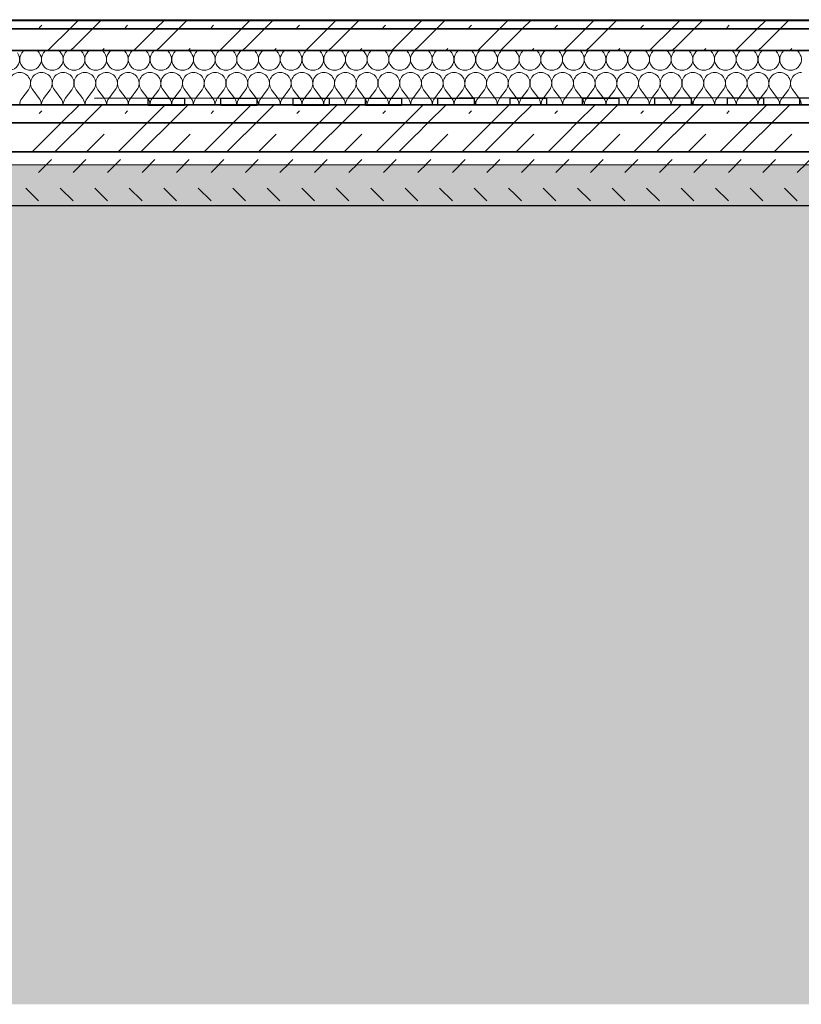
# Model space of a CAD drawing. Header units: millimetres. Extents: x -164296 to 75635, y 29674 to 91116.
# Tile 8 of 20: x -156660 to -154500, y 29674 to 32396. Entities that reach past the tile are written whole.
import ezdxf

# ---------------------------------------------------------------- set-up
doc = ezdxf.new("R2010")
doc.units = ezdxf.units.MM
doc.header["$MEASUREMENT"] = 0
doc.linetypes.add('Wipeout_Contour', pattern=[1000, 0, -1000])
for name, color, linetype in [('Konstrukce - nosné', 7, 'Continuous'), ('Nové_Konstrukce - krov', 7, 'Continuous'), ('Nové_Výplně – Řezové', 7, 'Continuous'), ('Výplně – Řezové', 7, 'Continuous')]:
    doc.layers.add(name, color=color, linetype=linetype)

# ---------------------------------------------------------------- blocks, each defined once
blk = doc.blocks.new('*X10')
at = {"layer": 'Nové_Výplně – Řezové', "color": 21, "linetype": 'Continuous', "lineweight": 20, "true_color": 0xffaaaa}
for p, q in [((-156576.4, 32316.4), (-156521.9, 32370.9)), ((-156513.1, 32316.4), (-156458.7, 32370.9)), ((-156338.9, 32316.4), (-156284.4, 32370.9)), ((-156275.6, 32316.4), (-156221.2, 32370.9)), ((-156101.4, 32316.4), (-156046.9, 32370.9)), ((-156038.1, 32316.4), (-155983.7, 32370.9)), ((-155863.9, 32316.4), (-155809.4, 32370.9)), ((-155800.6, 32316.4), (-155746.2, 32370.9)), ((-155626.4, 32316.4), (-155571.9, 32370.9)), ((-155563.1, 32316.4), (-155508.7, 32370.9)), ((-155388.9, 32316.4), (-155334.4, 32370.9)), ((-155325.6, 32316.4), (-155271.2, 32370.9)), ((-155151.4, 32316.4), (-155096.9, 32370.9)), ((-155088.1, 32316.4), (-155033.7, 32370.9)), ((-154913.9, 32316.4), (-154859.4, 32370.9)), ((-154850.6, 32316.4), (-154796.2, 32370.9)), ((-154676.4, 32316.4), (-154621.9, 32370.9)), ((-154613.1, 32316.4), (-154558.7, 32370.9)), ((-156581.9, 32310.9), (-156576.4, 32316.4)), ((-156519.4, 32310.9), (-156513.9, 32316.4)), ((-156432.3, 32310.9), (-156426.8, 32316.4)), ((-156344.4, 32310.9), (-156338.9, 32316.4)), ((-156281.9, 32310.9), (-156276.4, 32316.4)), ((-156194.8, 32310.9), (-156189.3, 32316.4)), ((-156106.9, 32310.9), (-156101.4, 32316.4)), ((-156044.4, 32310.9), (-156038.9, 32316.4)), ((-155957.3, 32310.9), (-155951.8, 32316.4)), ((-155869.4, 32310.9), (-155863.9, 32316.4)), ((-155806.9, 32310.9), (-155801.4, 32316.4)), ((-155719.8, 32310.9), (-155714.3, 32316.4)), ((-155631.9, 32310.9), (-155626.4, 32316.4)), ((-155569.4, 32310.9), (-155563.9, 32316.4)), ((-155482.3, 32310.9), (-155476.8, 32316.4)), ((-155394.4, 32310.9), (-155388.9, 32316.4)), ((-155331.9, 32310.9), (-155326.4, 32316.4)), ((-155244.8, 32310.9), (-155239.3, 32316.4)), ((-155156.9, 32310.9), (-155151.4, 32316.4)), ((-155094.4, 32310.9), (-155088.9, 32316.4)), ((-155007.3, 32310.9), (-155001.8, 32316.4)), ((-154919.4, 32310.9), (-154913.9, 32316.4)), ((-154856.9, 32310.9), (-154851.4, 32316.4)), ((-154769.8, 32310.9), (-154764.3, 32316.4)), ((-154681.9, 32310.9), (-154676.4, 32316.4)), ((-154619.4, 32310.9), (-154613.9, 32316.4)), ((-154532.3, 32310.9), (-154526.8, 32316.4))]:
    blk.add_line(p, q, dxfattribs=at)
blk = doc.blocks.new('výplň_4_1', base_point=(0, 0))
at = {"layer": 'Nové_Výplně – Řezové', "color": 1, "linetype": 'Continuous', "lineweight": 25, "flags": 128}
blk.add_lwpolyline([(-159100.4, 32310.9), (-159100.4, 32370.9), (-152311.2, 32370.9), (-152311.2, 32310.9)], close=True, dxfattribs=at)
at = {"layer": 'Nové_Výplně – Řezové', "color": 21, "linetype": 'Continuous', "lineweight": 20, "true_color": 0xffaaaa}
blk.add_blockref('*X10', (0, 0), dxfattribs=at)
blk = doc.blocks.new('*X12')
at = {"layer": 'Nové_Výplně – Řezové', "color": 21, "linetype": 'Continuous', "lineweight": 20, "true_color": 0xffaaaa}
for p, q in [((-156654, 32304), (-156648.8, 32310.9)), ((-156606, 32304), (-156611.2, 32310.9)), ((-156594, 32304), (-156588.8, 32310.9)), ((-156546, 32304), (-156551.2, 32310.9)), ((-156534, 32304), (-156528.8, 32310.9)), ((-156486, 32304), (-156491.2, 32310.9)), ((-156474, 32304), (-156468.8, 32310.9)), ((-156426, 32304), (-156431.2, 32310.9)), ((-156414, 32304), (-156408.8, 32310.9)), ((-156366, 32304), (-156371.2, 32310.9)), ((-156354, 32304), (-156348.8, 32310.9)), ((-156306, 32304), (-156311.2, 32310.9)), ((-156294, 32304), (-156288.8, 32310.9)), ((-156246, 32304), (-156251.2, 32310.9)), ((-156234, 32304), (-156228.8, 32310.9)), ((-156186, 32304), (-156191.2, 32310.9)), ((-156174, 32304), (-156168.8, 32310.9)), ((-156126, 32304), (-156131.2, 32310.9)), ((-156114, 32304), (-156108.8, 32310.9)), ((-156066, 32304), (-156071.2, 32310.9)), ((-156054, 32304), (-156048.8, 32310.9)), ((-156006, 32304), (-156011.2, 32310.9)), ((-155994, 32304), (-155988.8, 32310.9)), ((-155946, 32304), (-155951.2, 32310.9)), ((-155934, 32304), (-155928.8, 32310.9)), ((-155886, 32304), (-155891.2, 32310.9)), ((-155874, 32304), (-155868.8, 32310.9)), ((-155826, 32304), (-155831.2, 32310.9)), ((-155814, 32304), (-155808.8, 32310.9)), ((-155766, 32304), (-155771.2, 32310.9)), ((-155754, 32304), (-155748.8, 32310.9)), ((-155706, 32304), (-155711.2, 32310.9)), ((-155694, 32304), (-155688.8, 32310.9)), ((-155646, 32304), (-155651.2, 32310.9)), ((-155634, 32304), (-155628.8, 32310.9)), ((-155586, 32304), (-155591.2, 32310.9)), ((-155574, 32304), (-155568.8, 32310.9)), ((-155526, 32304), (-155531.2, 32310.9)), ((-155514, 32304), (-155508.8, 32310.9)), ((-155466, 32304), (-155471.2, 32310.9)), ((-155454, 32304), (-155448.8, 32310.9)), ((-155406, 32304), (-155411.2, 32310.9)), ((-155394, 32304), (-155388.8, 32310.9)), ((-155346, 32304), (-155351.2, 32310.9)), ((-155334, 32304), (-155328.8, 32310.9)), ((-155286, 32304), (-155291.2, 32310.9)), ((-155274, 32304), (-155268.8, 32310.9)), ((-155226, 32304), (-155231.2, 32310.9)), ((-155214, 32304), (-155208.8, 32310.9)), ((-155166, 32304), (-155171.2, 32310.9)), ((-155154, 32304), (-155148.8, 32310.9)), ((-155106, 32304), (-155111.2, 32310.9)), ((-155094, 32304), (-155088.8, 32310.9)), ((-155046, 32304), (-155051.2, 32310.9)), ((-155034, 32304), (-155028.8, 32310.9)), ((-154986, 32304), (-154991.2, 32310.9)), ((-154974, 32304), (-154968.8, 32310.9)), ((-154926, 32304), (-154931.2, 32310.9)), ((-154914, 32304), (-154908.8, 32310.9)), ((-154866, 32304), (-154871.2, 32310.9)), ((-154854, 32304), (-154848.8, 32310.9)), ((-154806, 32304), (-154811.2, 32310.9)), ((-154794, 32304), (-154788.8, 32310.9)), ((-154746, 32304), (-154751.2, 32310.9)), ((-154734, 32304), (-154728.8, 32310.9)), ((-154686, 32304), (-154691.2, 32310.9)), ((-154674, 32304), (-154668.8, 32310.9)), ((-154626, 32304), (-154631.2, 32310.9)), ((-154614, 32304), (-154608.8, 32310.9)), ((-154566, 32304), (-154571.2, 32310.9)), ((-154554, 32304), (-154548.8, 32310.9)), ((-154506, 32304), (-154511.2, 32310.9)), ((-156654, 32178), (-156636, 32202)), ((-156606, 32178), (-156624, 32202)), ((-156594, 32178), (-156576, 32202)), ((-156546, 32178), (-156564, 32202)), ((-156534, 32178), (-156516, 32202)), ((-156486, 32178), (-156504, 32202)), ((-156474, 32178), (-156456, 32202)), ((-156426, 32178), (-156444, 32202)), ((-156414, 32178), (-156396, 32202)), ((-156366, 32178), (-156384, 32202)), ((-156354, 32178), (-156336, 32202)), ((-156306, 32178), (-156324, 32202)), ((-156294, 32178), (-156276, 32202)), ((-156246, 32178), (-156264, 32202)), ((-156234, 32178), (-156216, 32202)), ((-156186, 32178), (-156204, 32202)), ((-156174, 32178), (-156156, 32202)), ((-156126, 32178), (-156144, 32202)), ((-156114, 32178), (-156096, 32202)), ((-156066, 32178), (-156084, 32202)), ((-156054, 32178), (-156036, 32202)), ((-156006, 32178), (-156024, 32202)), ((-155994, 32178), (-155976, 32202)), ((-155946, 32178), (-155964, 32202)), ((-155934, 32178), (-155916, 32202)), ((-155886, 32178), (-155904, 32202)), ((-155874, 32178), (-155856, 32202)), ((-155826, 32178), (-155844, 32202)), ((-155814, 32178), (-155796, 32202)), ((-155766, 32178), (-155784, 32202)), ((-155754, 32178), (-155736, 32202)), ((-155706, 32178), (-155724, 32202)), ((-155694, 32178), (-155676, 32202)), ((-155646, 32178), (-155664, 32202)), ((-155634, 32178), (-155616, 32202)), ((-155586, 32178), (-155604, 32202)), ((-155574, 32178), (-155556, 32202)), ((-155526, 32178), (-155544, 32202)), ((-155514, 32178), (-155496, 32202)), ((-155466, 32178), (-155484, 32202)), ((-155454, 32178), (-155436, 32202)), ((-155406, 32178), (-155424, 32202)), ((-155394, 32178), (-155376, 32202)), ((-155346, 32178), (-155364, 32202)), ((-155334, 32178), (-155316, 32202)), ((-155286, 32178), (-155304, 32202)), ((-155274, 32178), (-155256, 32202)), ((-155226, 32178), (-155244, 32202)), ((-155214, 32178), (-155196, 32202)), ((-155166, 32178), (-155184, 32202)), ((-155154, 32178), (-155136, 32202)), ((-155106, 32178), (-155124, 32202)), ((-155094, 32178), (-155076, 32202)), ((-155046, 32178), (-155064, 32202)), ((-155034, 32178), (-155016, 32202)), ((-154986, 32178), (-155004, 32202)), ((-154974, 32178), (-154956, 32202)), ((-154926, 32178), (-154944, 32202)), ((-154914, 32178), (-154896, 32202)), ((-154866, 32178), (-154884, 32202)), ((-154854, 32178), (-154836, 32202)), ((-154806, 32178), (-154824, 32202)), ((-154794, 32178), (-154776, 32202)), ((-154746, 32178), (-154764, 32202)), ((-154734, 32178), (-154716, 32202)), ((-154686, 32178), (-154704, 32202)), ((-154674, 32178), (-154656, 32202)), ((-154626, 32178), (-154644, 32202)), ((-154614, 32178), (-154596, 32202)), ((-154566, 32178), (-154584, 32202)), ((-154554, 32178), (-154536, 32202)), ((-154506, 32178), (-154524, 32202))]:
    blk.add_line(p, q, dxfattribs=at)
for centre, start, end in [((-156690, 32286), 143.1301, 36.8699), ((-156630, 32286), 143.1301, 36.8699), ((-156570, 32286), 143.1301, 36.8699), ((-156510, 32286), 143.1301, 36.8699), ((-156450, 32286), 143.1301, 36.8699), ((-156390, 32286), 143.1301, 36.8699), ((-156330, 32286), 143.1301, 36.8699), ((-156270, 32286), 143.1301, 36.8699), ((-156210, 32286), 143.1301, 36.8699), ((-156150, 32286), 143.1301, 36.8699), ((-156090, 32286), 143.1301, 36.8699), ((-156030, 32286), 143.1301, 36.8699), ((-155970, 32286), 143.1301, 36.8699), ((-155910, 32286), 143.1301, 36.8699), ((-155850, 32286), 143.1301, 36.8699), ((-155790, 32286), 143.1301, 36.8699), ((-155730, 32286), 143.1301, 36.8699), ((-155670, 32286), 143.1301, 36.8699), ((-155610, 32286), 143.1301, 36.8699), ((-155550, 32286), 143.1301, 36.8699), ((-155490, 32286), 143.1301, 36.8699), ((-155430, 32286), 143.1301, 36.8699), ((-155370, 32286), 143.1301, 36.8699), ((-155310, 32286), 143.1301, 36.8699), ((-155250, 32286), 143.1301, 36.8699), ((-155190, 32286), 143.1301, 36.8699), ((-155130, 32286), 143.1301, 36.8699), ((-155070, 32286), 143.1301, 36.8699), ((-155010, 32286), 143.1301, 36.8699), ((-154950, 32286), 143.1301, 36.8699), ((-154890, 32286), 143.1301, 36.8699), ((-154830, 32286), 143.1301, 36.8699), ((-154770, 32286), 143.1301, 36.8699), ((-154710, 32286), 143.1301, 36.8699), ((-154650, 32286), 143.1301, 36.8699), ((-154590, 32286), 143.1301, 36.8699), ((-154530, 32286), 143.1301, 36.8699), ((-156660, 32220), 90, 216.8699), ((-156660, 32220), 323.1301, 90), ((-156600, 32220), 90, 216.8699), ((-156600, 32220), 323.1301, 90), ((-156540, 32220), 90, 216.8699), ((-156540, 32220), 323.1301, 90), ((-156480, 32220), 90, 216.8699), ((-156480, 32220), 323.1301, 90), ((-156420, 32220), 90, 216.8699), ((-156420, 32220), 323.1301, 90), ((-156360, 32220), 90, 216.8699), ((-156360, 32220), 323.1301, 90), ((-156300, 32220), 90, 216.8699), ((-156300, 32220), 323.1301, 90), ((-156240, 32220), 90, 216.8699), ((-156240, 32220), 323.1301, 90), ((-156180, 32220), 90, 216.8699), ((-156180, 32220), 323.1301, 90), ((-156120, 32220), 90, 216.8699), ((-156120, 32220), 323.1301, 90), ((-156060, 32220), 90, 216.8699), ((-156060, 32220), 323.1301, 90), ((-156000, 32220), 90, 216.8699), ((-156000, 32220), 323.1301, 90), ((-155940, 32220), 90, 216.8699), ((-155940, 32220), 323.1301, 90), ((-155880, 32220), 90, 216.8699), ((-155880, 32220), 323.1301, 90), ((-155820, 32220), 90, 216.8699), ((-155820, 32220), 323.1301, 90), ((-155760, 32220), 90, 216.8699), ((-155760, 32220), 323.1301, 90), ((-155700, 32220), 90, 216.8699), ((-155700, 32220), 323.1301, 90), ((-155640, 32220), 90, 216.8699), ((-155640, 32220), 323.1301, 90), ((-155580, 32220), 90, 216.8699), ((-155580, 32220), 323.1301, 90), ((-155520, 32220), 90, 216.8699), ((-155520, 32220), 323.1301, 90), ((-155460, 32220), 90, 216.8699), ((-155460, 32220), 323.1301, 90), ((-155400, 32220), 90, 216.8699), ((-155400, 32220), 323.1301, 90), ((-155340, 32220), 90, 216.8699), ((-155340, 32220), 323.1301, 90), ((-155280, 32220), 90, 216.8699), ((-155280, 32220), 323.1301, 90), ((-155220, 32220), 90, 216.8699), ((-155220, 32220), 323.1301, 90), ((-155160, 32220), 90, 216.8699), ((-155160, 32220), 323.1301, 90), ((-155100, 32220), 90, 216.8699), ((-155100, 32220), 323.1301, 90), ((-155040, 32220), 90, 216.8699), ((-155040, 32220), 323.1301, 90), ((-154980, 32220), 90, 216.8699), ((-154980, 32220), 323.1301, 90), ((-154920, 32220), 90, 216.8699), ((-154920, 32220), 323.1301, 90), ((-154860, 32220), 90, 216.8699), ((-154860, 32220), 323.1301, 90), ((-154800, 32220), 90, 216.8699), ((-154800, 32220), 323.1301, 90), ((-154740, 32220), 90, 216.8699), ((-154740, 32220), 323.1301, 90), ((-154680, 32220), 90, 216.8699), ((-154680, 32220), 323.1301, 90), ((-154620, 32220), 90, 216.8699), ((-154620, 32220), 323.1301, 90), ((-154560, 32220), 90, 216.8699), ((-154560, 32220), 323.1301, 90), ((-154500, 32220), 90, 216.8699), ((-156630, 32160), 143.1301, 178.3296), ((-156630, 32160), 1.6704, 36.8699), ((-156570, 32160), 143.1301, 178.3296), ((-156570, 32160), 1.6704, 36.8699), ((-156510, 32160), 143.1301, 178.3296), ((-156510, 32160), 1.6704, 36.8699), ((-156450, 32160), 143.1301, 178.3296), ((-156450, 32160), 1.6704, 36.8699), ((-156390, 32160), 143.1301, 178.3296), ((-156390, 32160), 1.6704, 36.8699), ((-156330, 32160), 143.1301, 178.3296), ((-156330, 32160), 1.6704, 36.8699), ((-156270, 32160), 143.1301, 178.3296), ((-156270, 32160), 1.6704, 36.8699), ((-156210, 32160), 143.1301, 178.3296), ((-156210, 32160), 1.6704, 36.8699), ((-156150, 32160), 143.1301, 178.3296), ((-156150, 32160), 1.6704, 36.8699), ((-156090, 32160), 143.1301, 178.3296), ((-156090, 32160), 1.6704, 36.8699), ((-156030, 32160), 143.1301, 178.3296), ((-156030, 32160), 1.6704, 36.8699), ((-155970, 32160), 143.1301, 178.3296), ((-155970, 32160), 1.6704, 36.8699), ((-155910, 32160), 143.1301, 178.3296), ((-155910, 32160), 1.6704, 36.8699), ((-155850, 32160), 143.1301, 178.3296), ((-155850, 32160), 1.6704, 36.8699), ((-155790, 32160), 143.1301, 178.3296), ((-155790, 32160), 1.6704, 36.8699), ((-155730, 32160), 143.1301, 178.3296), ((-155730, 32160), 1.6704, 36.8699), ((-155670, 32160), 143.1301, 178.3296), ((-155670, 32160), 1.6704, 36.8699), ((-155610, 32160), 143.1301, 178.3296), ((-155610, 32160), 1.6704, 36.8699), ((-155550, 32160), 143.1301, 178.3296), ((-155550, 32160), 1.6704, 36.8699), ((-155490, 32160), 143.1301, 178.3296), ((-155490, 32160), 1.6704, 36.8699), ((-155430, 32160), 143.1301, 178.3296), ((-155430, 32160), 1.6704, 36.8699), ((-155370, 32160), 143.1301, 178.3296), ((-155370, 32160), 1.6704, 36.8699), ((-155310, 32160), 143.1301, 178.3296), ((-155310, 32160), 1.6704, 36.8699), ((-155250, 32160), 143.1301, 178.3296), ((-155250, 32160), 1.6704, 36.8699), ((-155190, 32160), 143.1301, 178.3296), ((-155190, 32160), 1.6704, 36.8699), ((-155130, 32160), 143.1301, 178.3296), ((-155130, 32160), 1.6704, 36.8699), ((-155070, 32160), 143.1301, 178.3296), ((-155070, 32160), 1.6704, 36.8699), ((-155010, 32160), 143.1301, 178.3296), ((-155010, 32160), 1.6704, 36.8699), ((-154950, 32160), 143.1301, 178.3296), ((-154950, 32160), 1.6704, 36.8699), ((-154890, 32160), 143.1301, 178.3296), ((-154890, 32160), 1.6704, 36.8699), ((-154830, 32160), 143.1301, 178.3296), ((-154830, 32160), 1.6704, 36.8699), ((-154770, 32160), 143.1301, 178.3296), ((-154770, 32160), 1.6704, 36.8699), ((-154710, 32160), 143.1301, 178.3296), ((-154710, 32160), 1.6704, 36.8699), ((-154650, 32160), 143.1301, 178.3296), ((-154650, 32160), 1.6704, 36.8699), ((-154590, 32160), 143.1301, 178.3296), ((-154590, 32160), 1.6704, 36.8699), ((-154530, 32160), 143.1301, 178.3296), ((-154530, 32160), 1.6704, 36.8699)]:
    blk.add_arc(centre, 30, start, end, dxfattribs=at)
blk = doc.blocks.new('výplň_5_1', base_point=(0, 0))
at = {"layer": 'Nové_Výplně – Řezové', "color": 1, "linetype": 'Continuous', "lineweight": 25, "flags": 128}
blk.add_lwpolyline([(-159100.4, 32160.9), (-159100.4, 32310.9), (-152311.2, 32310.9), (-152311.2, 32160.9)], close=True, dxfattribs=at)
at = {"layer": 'Nové_Výplně – Řezové', "color": 21, "linetype": 'Continuous', "lineweight": 20, "true_color": 0xffaaaa}
blk.add_blockref('*X12', (0, 0), dxfattribs=at)
blk = doc.blocks.new('*X14')
at = {"layer": 'Nové_Výplně – Řezové', "color": 21, "linetype": 'Continuous', "lineweight": 20, "true_color": 0xffaaaa}
for p, q in [((-156521.9, 32370.9), (-156496.9, 32395.9)), ((-156458.7, 32370.9), (-156433.7, 32395.9)), ((-156284.4, 32370.9), (-156259.4, 32395.9)), ((-156221.2, 32370.9), (-156196.2, 32395.9)), ((-156046.9, 32370.9), (-156021.9, 32395.9)), ((-155983.7, 32370.9), (-155958.7, 32395.9)), ((-155809.4, 32370.9), (-155784.4, 32395.9)), ((-155746.2, 32370.9), (-155721.2, 32395.9)), ((-155571.9, 32370.9), (-155546.9, 32395.9)), ((-155508.7, 32370.9), (-155483.7, 32395.9)), ((-155334.4, 32370.9), (-155309.4, 32395.9)), ((-155271.2, 32370.9), (-155246.2, 32395.9)), ((-155096.9, 32370.9), (-155071.9, 32395.9)), ((-155033.7, 32370.9), (-155008.7, 32395.9)), ((-154859.4, 32370.9), (-154834.4, 32395.9)), ((-154796.2, 32370.9), (-154771.2, 32395.9)), ((-154621.9, 32370.9), (-154596.9, 32395.9)), ((-154558.7, 32370.9), (-154533.7, 32395.9)), ((-156606.3, 32373.6), (-156599.3, 32380.6)), ((-156368.8, 32373.6), (-156361.8, 32380.6)), ((-156131.3, 32373.6), (-156124.3, 32380.6)), ((-155893.8, 32373.6), (-155886.8, 32380.6)), ((-155656.3, 32373.6), (-155649.3, 32380.6)), ((-155418.8, 32373.6), (-155411.8, 32380.6)), ((-155181.3, 32373.6), (-155174.3, 32380.6)), ((-154943.8, 32373.6), (-154936.8, 32380.6)), ((-154706.3, 32373.6), (-154699.3, 32380.6))]:
    blk.add_line(p, q, dxfattribs=at)
blk = doc.blocks.new('výplň_6_1', base_point=(0, 0))
at = {"layer": 'Nové_Výplně – Řezové', "color": 1, "linetype": 'Continuous', "lineweight": 25, "flags": 128}
blk.add_lwpolyline([(-159100.4, 32370.9), (-159100.4, 32395.9), (-152311.2, 32395.9), (-152311.2, 32370.9)], close=True, dxfattribs=at)
at = {"layer": 'Nové_Výplně – Řezové', "color": 21, "linetype": 'Continuous', "lineweight": 20, "true_color": 0xffaaaa}
blk.add_blockref('*X14', (0, 0), dxfattribs=at)
blk = doc.blocks.new('*X16')
at = {"layer": 'Nové_Výplně – Řezové', "color": 21, "linetype": 'Continuous', "lineweight": 20, "true_color": 0xffaaaa}
for p, q in [((-156576.4, 32079.7), (-156545.2, 32110.9)), ((-156513.1, 32079.7), (-156481.9, 32110.9)), ((-156338.9, 32079.7), (-156307.7, 32110.9)), ((-156275.6, 32079.7), (-156244.4, 32110.9)), ((-156101.4, 32079.7), (-156070.2, 32110.9)), ((-156038.1, 32079.7), (-156006.9, 32110.9)), ((-155863.9, 32079.7), (-155832.7, 32110.9)), ((-155800.6, 32079.7), (-155769.4, 32110.9)), ((-155626.4, 32079.7), (-155595.2, 32110.9)), ((-155563.1, 32079.7), (-155531.9, 32110.9)), ((-155388.9, 32079.7), (-155357.7, 32110.9)), ((-155325.6, 32079.7), (-155294.4, 32110.9)), ((-155151.4, 32079.7), (-155120.2, 32110.9)), ((-155088.1, 32079.7), (-155056.9, 32110.9)), ((-154913.9, 32079.7), (-154882.7, 32110.9)), ((-154850.6, 32079.7), (-154819.4, 32110.9)), ((-154676.4, 32079.7), (-154645.2, 32110.9)), ((-154613.1, 32079.7), (-154581.9, 32110.9)), ((-156625.2, 32030.9), (-156576.4, 32079.7)), ((-156562.7, 32030.9), (-156513.9, 32079.7)), ((-156475.5, 32030.9), (-156426.8, 32079.7)), ((-156387.7, 32030.9), (-156338.9, 32079.7)), ((-156325.2, 32030.9), (-156276.4, 32079.7)), ((-156238, 32030.9), (-156189.3, 32079.7)), ((-156150.2, 32030.9), (-156101.4, 32079.7)), ((-156087.7, 32030.9), (-156038.9, 32079.7)), ((-156000.5, 32030.9), (-155951.8, 32079.7)), ((-155912.7, 32030.9), (-155863.9, 32079.7)), ((-155850.2, 32030.9), (-155801.4, 32079.7)), ((-155763, 32030.9), (-155714.3, 32079.7)), ((-155675.2, 32030.9), (-155626.4, 32079.7)), ((-155612.7, 32030.9), (-155563.9, 32079.7)), ((-155525.5, 32030.9), (-155476.8, 32079.7)), ((-155437.7, 32030.9), (-155388.9, 32079.7)), ((-155375.2, 32030.9), (-155326.4, 32079.7)), ((-155288, 32030.9), (-155239.3, 32079.7)), ((-155200.2, 32030.9), (-155151.4, 32079.7)), ((-155137.7, 32030.9), (-155088.9, 32079.7)), ((-155050.5, 32030.9), (-155001.8, 32079.7)), ((-154962.7, 32030.9), (-154913.9, 32079.7)), ((-154900.2, 32030.9), (-154851.4, 32079.7)), ((-154813, 32030.9), (-154764.3, 32079.7)), ((-154725.2, 32030.9), (-154676.4, 32079.7)), ((-154662.7, 32030.9), (-154613.9, 32079.7)), ((-154575.5, 32030.9), (-154526.8, 32079.7))]:
    blk.add_line(p, q, dxfattribs=at)
blk = doc.blocks.new('výplň_7_1', base_point=(0, 0))
at = {"layer": 'Nové_Výplně – Řezové', "color": 1, "linetype": 'Continuous', "lineweight": 25, "flags": 128}
blk.add_lwpolyline([(-159100.4, 32110.9), (-152304.7, 32110.9), (-152304.7, 32030.9), (-159100.4, 32030.9)], close=True, dxfattribs=at)
at = {"layer": 'Nové_Výplně – Řezové', "color": 21, "linetype": 'Continuous', "lineweight": 20, "true_color": 0xffaaaa}
blk.add_blockref('*X16', (0, 0), dxfattribs=at)
blk = doc.blocks.new('*X18')
at = {"layer": 'Nové_Výplně – Řezové', "color": 21, "linetype": 'Continuous', "lineweight": 20, "true_color": 0xffaaaa}
for p, q in [((-156607.9, 31973.7), (-156572.5, 32009)), ((-156512.6, 31973.7), (-156477.2, 32009)), ((-156417.3, 31973.7), (-156381.9, 32009)), ((-156322, 31973.7), (-156286.6, 32009)), ((-156226.7, 31973.7), (-156191.3, 32009)), ((-156131.4, 31973.7), (-156096, 32009)), ((-156036.1, 31973.7), (-156000.7, 32009)), ((-155940.8, 31973.7), (-155905.4, 32009)), ((-155845.5, 31973.7), (-155810.1, 32009)), ((-155750.2, 31973.7), (-155714.8, 32009)), ((-155654.9, 31973.7), (-155619.5, 32009)), ((-155559.6, 31973.7), (-155524.2, 32009)), ((-155464.3, 31973.7), (-155428.9, 32009)), ((-155369, 31973.7), (-155333.6, 32009)), ((-155273.7, 31973.7), (-155238.3, 32009)), ((-155178.4, 31973.7), (-155143, 32009)), ((-155083.1, 31973.7), (-155047.7, 32009)), ((-154987.8, 31973.7), (-154952.4, 32009)), ((-154892.5, 31973.7), (-154857.1, 32009)), ((-154797.2, 31973.7), (-154761.8, 32009)), ((-154701.9, 31973.7), (-154666.5, 32009)), ((-154606.6, 31973.7), (-154571.2, 32009)), ((-154511.3, 31973.7), (-154475.9, 32009)), ((-156607.9, 31894.8), (-156643.2, 31930.1)), ((-156512.6, 31894.8), (-156547.9, 31930.1)), ((-156417.3, 31894.8), (-156452.6, 31930.1)), ((-156322, 31894.8), (-156357.3, 31930.1)), ((-156244.3, 31912.4), (-156262, 31930.1)), ((-156226.7, 31894.8), (-156244.3, 31912.4)), ((-156131.4, 31894.8), (-156166.7, 31930.1)), ((-156036.1, 31894.8), (-156071.4, 31930.1)), ((-155940.8, 31894.8), (-155976.1, 31930.1)), ((-155845.5, 31894.8), (-155880.8, 31930.1)), ((-155767.8, 31912.4), (-155785.5, 31930.1)), ((-155750.2, 31894.8), (-155767.8, 31912.4)), ((-155654.9, 31894.8), (-155690.2, 31930.1)), ((-155559.6, 31894.8), (-155594.9, 31930.1)), ((-155464.3, 31894.8), (-155499.6, 31930.1)), ((-155369, 31894.8), (-155404.3, 31930.1)), ((-155291.3, 31912.4), (-155309, 31930.1)), ((-155273.7, 31894.8), (-155291.3, 31912.4)), ((-155178.4, 31894.8), (-155213.7, 31930.1)), ((-155083.1, 31894.8), (-155118.4, 31930.1)), ((-154987.8, 31894.8), (-155023.1, 31930.1)), ((-154892.5, 31894.8), (-154927.8, 31930.1)), ((-154814.8, 31912.4), (-154832.5, 31930.1)), ((-154797.2, 31894.8), (-154814.8, 31912.4)), ((-154701.9, 31894.8), (-154737.2, 31930.1)), ((-154606.6, 31894.8), (-154641.9, 31930.1)), ((-154511.3, 31894.8), (-154546.6, 31930.1))]:
    blk.add_line(p, q, dxfattribs=at)
blk = doc.blocks.new('výplň_8_1', base_point=(0, 0))
at = {"layer": 'Nové_Výplně – Řezové', "color": 1, "linetype": 'Continuous', "lineweight": 25, "flags": 128}
blk.add_lwpolyline([(-159100.4, 32030.9), (-152304.7, 32030.9), (-152304.7, 31880.9), (-159100.4, 31880.9), (-159100.4, 31991.6)], close=True, dxfattribs=at)
at = {"layer": 'Nové_Výplně – Řezové', "color": 21, "linetype": 'Continuous', "lineweight": 20, "true_color": 0xffaaaa}
blk.add_blockref('*X18', (0, 0), dxfattribs=at)
blk = doc.blocks.new('*X23')
at = {"layer": 'Nové_Výplně – Řezové', "color": 21, "linetype": 'Continuous', "lineweight": 20, "true_color": 0xffaaaa}
for p, q in [((-156545.2, 32110.9), (-156495.2, 32160.9)), ((-156481.9, 32110.9), (-156431.9, 32160.9)), ((-156307.7, 32110.9), (-156257.7, 32160.9)), ((-156244.4, 32110.9), (-156194.4, 32160.9)), ((-156070.2, 32110.9), (-156020.2, 32160.9)), ((-156006.9, 32110.9), (-155956.9, 32160.9)), ((-155832.7, 32110.9), (-155782.7, 32160.9)), ((-155769.4, 32110.9), (-155719.4, 32160.9)), ((-155595.2, 32110.9), (-155545.2, 32160.9)), ((-155531.9, 32110.9), (-155481.9, 32160.9)), ((-155357.7, 32110.9), (-155307.7, 32160.9)), ((-155294.4, 32110.9), (-155244.4, 32160.9)), ((-155120.2, 32110.9), (-155070.2, 32160.9)), ((-155056.9, 32110.9), (-155006.9, 32160.9)), ((-154882.7, 32110.9), (-154832.7, 32160.9)), ((-154819.4, 32110.9), (-154769.4, 32160.9)), ((-154645.2, 32110.9), (-154595.2, 32160.9)), ((-154581.9, 32110.9), (-154531.9, 32160.9)), ((-156606.3, 32136.9), (-156599.3, 32143.9)), ((-156368.8, 32136.9), (-156361.8, 32143.9)), ((-156131.3, 32136.9), (-156124.3, 32143.9)), ((-155893.8, 32136.9), (-155886.8, 32143.9)), ((-155656.3, 32136.9), (-155649.3, 32143.9)), ((-155418.8, 32136.9), (-155411.8, 32143.9)), ((-155181.3, 32136.9), (-155174.3, 32143.9)), ((-154943.8, 32136.9), (-154936.8, 32143.9)), ((-154706.3, 32136.9), (-154699.3, 32143.9))]:
    blk.add_line(p, q, dxfattribs=at)
blk = doc.blocks.new('výplň_9_1', base_point=(0, 0))
at = {"layer": 'Nové_Výplně – Řezové', "color": 1, "linetype": 'Continuous', "lineweight": 25, "flags": 128}
blk.add_lwpolyline([(-158930.4, 32110.9), (-158930.4, 32160.9), (-152311.2, 32160.9), (-152311.2, 32110.9)], close=True, dxfattribs=at)
at = {"layer": 'Nové_Výplně – Řezové', "color": 21, "linetype": 'Continuous', "lineweight": 20, "true_color": 0xffaaaa}
blk.add_blockref('*X23', (0, 0), dxfattribs=at)
blk = doc.blocks.new('Izolace proti vodě 25[2]_1', base_point=(-152304.7, 32161))
at = {"layer": 'Nové_Konstrukce - krov', "color": 1, "linetype": 'Continuous', "lineweight": 25}
for p, q in [((-152304.7, 32181), (-156453.7, 32178.4)), ((-156304.7, 32178.5), (-156204.7, 32178.6)), ((-156304.7, 32158.5), (-156304.7, 32178.5)), ((-156204.7, 32178.6), (-156204.7, 32158.6)), ((-156104.7, 32178.6), (-156004.7, 32178.7)), ((-156104.7, 32158.6), (-156104.7, 32178.6)), ((-156004.7, 32178.7), (-156004.7, 32158.7)), ((-155904.7, 32158.8), (-155904.7, 32178.8)), ((-155904.7, 32178.8), (-155804.7, 32178.8)), ((-155804.7, 32178.8), (-155804.7, 32158.8)), ((-155704.7, 32158.9), (-155704.7, 32178.9)), ((-155704.7, 32178.9), (-155604.7, 32178.9)), ((-155604.7, 32178.9), (-155604.7, 32158.9)), ((-155504.7, 32179), (-155404.7, 32179.1)), ((-155504.7, 32159), (-155504.7, 32179)), ((-155404.7, 32179.1), (-155404.7, 32159.1)), ((-155304.7, 32179.1), (-155204.7, 32179.2)), ((-155304.7, 32159.1), (-155304.7, 32179.1)), ((-155204.7, 32179.2), (-155204.7, 32159.2)), ((-155104.7, 32179.2), (-155004.7, 32179.3)), ((-155104.7, 32159.2), (-155104.7, 32179.2)), ((-155004.7, 32179.3), (-155004.7, 32159.3)), ((-154904.7, 32159.4), (-154904.7, 32179.4)), ((-154904.7, 32179.4), (-154804.7, 32179.4)), ((-154804.7, 32179.4), (-154804.7, 32159.4)), ((-154704.7, 32179.5), (-154604.7, 32179.6)), ((-154704.7, 32159.5), (-154704.7, 32179.5)), ((-154604.7, 32179.6), (-154604.7, 32159.6)), ((-154504.7, 32179.6), (-154404.7, 32179.7)), ((-154504.7, 32159.6), (-154504.7, 32179.6)), ((-154404.7, 32179.7), (-154404.7, 32159.7)), ((-154304.7, 32179.7), (-154204.7, 32179.8)), ((-154304.7, 32159.7), (-154304.7, 32179.7)), ((-154204.7, 32179.8), (-154204.7, 32159.8)), ((-154104.7, 32159.9), (-154104.7, 32179.9)), ((-154104.7, 32179.9), (-154004.7, 32179.9)), ((-154004.7, 32179.9), (-154004.7, 32159.9)), ((-153904.7, 32160), (-153904.7, 32180)), ((-153904.7, 32180), (-153804.7, 32180)), ((-153804.7, 32180), (-153804.7, 32160)), ((-153704.7, 32180.1), (-153604.7, 32180.2)), ((-153704.7, 32160.1), (-153704.7, 32180.1)), ((-153604.7, 32180.2), (-153604.7, 32160.2)), ((-153504.7, 32180.2), (-153404.7, 32180.3)), ((-153504.7, 32160.2), (-153504.7, 32180.2)), ((-153404.7, 32180.3), (-153404.7, 32160.3)), ((-153304.7, 32160.4), (-153304.7, 32180.4)), ((-153304.7, 32180.4), (-153204.7, 32180.4)), ((-153204.7, 32180.4), (-153204.7, 32160.4)), ((-153104.7, 32160.5), (-153104.7, 32180.5)), ((-153104.7, 32180.5), (-153004.7, 32180.5)), ((-153004.7, 32180.5), (-153004.7, 32160.5)), ((-152904.7, 32180.6), (-152804.7, 32180.7)), ((-152904.7, 32160.6), (-152904.7, 32180.6)), ((-152804.7, 32180.7), (-152804.7, 32160.7)), ((-152704.7, 32180.7), (-152604.7, 32180.8)), ((-152704.7, 32160.7), (-152704.7, 32180.7)), ((-152604.7, 32180.8), (-152604.7, 32160.8)), ((-152504.7, 32160.9), (-152504.7, 32180.9)), ((-152504.7, 32180.9), (-152404.7, 32180.9)), ((-152404.7, 32180.9), (-152404.7, 32160.9)), ((-152304.7, 32161), (-156453.7, 32158.4)), ((-156204.7, 32158.6), (-156304.7, 32158.5)), ((-156004.7, 32158.7), (-156104.7, 32158.6)), ((-155804.7, 32158.8), (-155904.7, 32158.8)), ((-155604.7, 32158.9), (-155704.7, 32158.9)), ((-155404.7, 32159.1), (-155504.7, 32159)), ((-155204.7, 32159.2), (-155304.7, 32159.1)), ((-155004.7, 32159.3), (-155104.7, 32159.2)), ((-154804.7, 32159.4), (-154904.7, 32159.4)), ((-154604.7, 32159.6), (-154704.7, 32159.5)), ((-154404.7, 32159.7), (-154504.7, 32159.6)), ((-154204.7, 32159.8), (-154304.7, 32159.7)), ((-154004.7, 32159.9), (-154104.7, 32159.9)), ((-153804.7, 32160), (-153904.7, 32160)), ((-153604.7, 32160.2), (-153704.7, 32160.1)), ((-153404.7, 32160.3), (-153504.7, 32160.2)), ((-153204.7, 32160.4), (-153304.7, 32160.4)), ((-153004.7, 32160.5), (-153104.7, 32160.5)), ((-152804.7, 32160.7), (-152904.7, 32160.6)), ((-152604.7, 32160.8), (-152704.7, 32160.7)), ((-152404.7, 32160.9), (-152504.7, 32160.9))]:
    blk.add_line(p, q, dxfattribs=at)

msp = doc.modelspace()

# ---------------------------------------------------------------- linework, layer by layer
at = {"layer": 'Konstrukce - nosné', "color": 7, "linetype": 'Continuous', "lineweight": 35}
for p, q in [((-152304.7, 32393.6), (-158930.5, 32393.6)), ((-152255.4, 31993.6), (-160122.8, 31993.6))]:
    msp.add_line(p, q, dxfattribs=at)

# ---------------------------------------------------------------- block references
at = {"layer": 'Nové_Konstrukce - krov', "color": 1, "linetype": 'Continuous', "lineweight": 25}
msp.add_blockref('Izolace proti vodě 25[2]_1', (-152304.7, 32161), dxfattribs=at)
at = {"layer": 'Nové_Výplně – Řezové', "color": 21, "linetype": 'Continuous', "lineweight": 20, "true_color": 0xffaaaa}
for name in ['výplň_6_1', 'výplň_4_1', 'výplň_5_1', 'výplň_9_1', 'výplň_7_1']:
    msp.add_blockref(name, (0, 0), dxfattribs=at)

# ---------------------------------------------------------------- next in the draw order: wipeouts: each hides what was drawn before it
at = {"color": 254, "linetype": 'Wipeout_Contour', "lineweight": 0, "ltscale": 1274274.653638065}
msp.add_wipeout([(-160741.8, 29673.6), (-160741.8, 31223.6), (-160122.8, 31223.6), (-160122.8, 31993.6), (-152404.7, 31993.6), (-152404.7, 31223.6), (-151645.1, 31223.6), (-151645.1, 29673.6)], dxfattribs=at).dxf.layer = 'Výplně – Řezové'

# ---------------------------------------------------------------- next in the draw order: hatches: boundary and pattern name
at = {"layer": 'Výplně – Řezové', "linetype": 'Continuous', "lineweight": 13, "true_color": 0xbf7d1a}
h = msp.add_hatch(dxfattribs=at)
h.set_pattern_fill('Zemina_0001', color=32, style=0, pattern_type=2)
h.set_pattern_definition([(45, (0, 0), (-55.154327, 55.154327), []), (45, (-18.38, 18.38), (-110.30865, 110.30865), []), (45, (-36.77, 36.77), (-110.30865, 110.30865), []), (135, (-55.154, 55.154), (18.3847756, 18.3847756), [77.999997, -77.999997])])
h.paths.add_polyline_path([(-160741.8, 29673.6), (-160741.8, 31223.6), (-160122.8, 31223.6), (-160122.8, 31993.6), (-152404.7, 31993.6), (-152404.7, 31223.6), (-151645.1, 31223.6), (-151645.1, 29673.6)])

# ---------------------------------------------------------------- next in the draw order: block references
at = {"layer": 'Nové_Výplně – Řezové', "color": 21, "linetype": 'Continuous', "lineweight": 20, "true_color": 0xffaaaa}
msp.add_blockref('výplň_8_1', (0, 0), dxfattribs=at)

doc.saveas('drawing.dxf')
